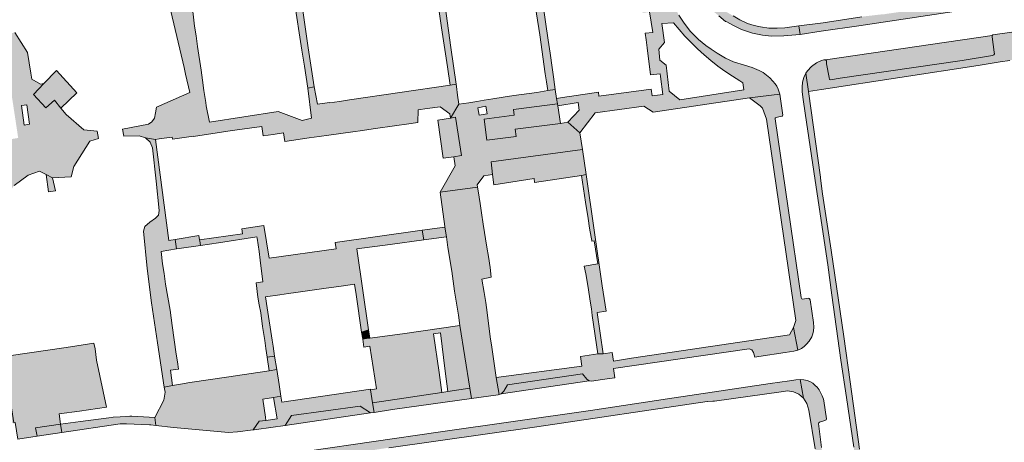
# Model space of a CAD drawing. Extents: x 97094 to 109644, y 463509 to 471969.
# Tile 218 of 256: x 103082 to 103322, y 469037 to 469140. Entities that reach past the tile are written whole.
import ezdxf

# ---------------------------------------------------------------- set-up
doc = ezdxf.new("R2010")
doc.units = 0
doc.layers.add('109 Onkruidbestrijding elementen', color=6, linetype='Continuous', lineweight=20, true_color=0xff00ff)

msp = doc.modelspace()

# ---------------------------------------------------------------- hatches: boundary and pattern name
at = {"layer": '109 Onkruidbestrijding elementen', "true_color": 0xff00ff}
for points in [[(103245.89, 469231.66), (103244.94, 469231.61), (103244.63, 469231.56), (103244.38, 469231.57), (103244.43, 469206.16), (103244.57, 469174.01), (103244.55, 469161.39), (103244.66, 469157.62), (103244.82, 469154.91), (103245.11, 469152.58), (103245.67, 469150.31), (103246.38, 469148.27), (103247.51, 469145.97), (103248.76, 469144.03), (103250.55, 469142.07), (103252.32, 469140.63), (103253.97, 469139.28), (103254.25, 469139.14), (103255.87, 469138.3), (103257.83, 469137.28), (103260.53, 469136.41), (103262.93, 469135.91), (103265.13, 469135.64), (103268.13, 469135.73), (103271.06, 469135.97), (103272.07, 469136.12), (103271.77, 469138.16), (103268.34, 469137.69), (103266.48, 469137.59), (103264.46, 469137.58), (103262.48, 469137.91), (103262.05, 469138.02), (103260.93, 469138.3), (103259.29, 469138.77), (103257.47, 469139.63), (103255.85, 469140.61), (103254.43, 469141.41), (103253.14, 469142.21), (103251.91, 469143.18), (103250.94, 469144.27), (103249.89, 469145.53), (103249.05, 469146.78), (103248.19, 469148.59), (103247.6, 469150.3), (103247.09, 469152.14), (103246.68, 469154.41), (103246.6, 469156.93), (103246.58, 469160.2), (103246.64, 469162.16), (103246.5, 469167.48), (103246.29, 469200.98), (103246.18, 469217.89), (103246.29, 469220.32), (103246.36, 469222.43), (103246.45, 469225.41), (103245.89, 469231.66)], [(103186.23, 469151.63), (103159.01, 469147.61), (103157.25, 469147.34), (103155.49, 469147.06), (103148.88, 469146.02), (103149.14, 469144.48), (103151.04, 469132.3), (103151.65, 469128.37), (103152.48, 469123.04), (103153.98, 469123.4), (103152.56, 469132.83), (103150.88, 469144.82), (103161.86, 469146.46), (103165.18, 469146.92), (103169.2, 469147.4), (103172.46, 469147.92), (103175.77, 469148.45), (103179.84, 469149.11), (103183.25, 469149.64), (103183.68, 469146.83), (103184.97, 469137.7), (103186.39, 469128.22), (103187.09, 469123.78), (103188.52, 469123.99), (103187.23, 469132.89), (103185.48, 469145.37), (103206.88, 469148.31), (103208.81, 469136.01), (103210.17, 469126.55), (103210.43, 469124.55), (103210.76, 469122.44), (103212.57, 469122.72), (103212.37, 469123.97), (103212.13, 469125.8), (103211.84, 469128.03), (103211.35, 469131.58), (103210.91, 469134.72), (103208.26, 469152.6), (103207.84, 469155.3), (103205.96, 469155.04), (103206.64, 469150.09), (103186.78, 469147.36), (103186.23, 469151.63)], [(103457.53, 469148.91), (103457.33, 469150.26), (103454.92, 469153.09), (103453.58, 469154.21), (103452.19, 469155.02), (103451.07, 469155.25), (103450.02, 469155.28), (103447.33, 469154.88), (103432.86, 469152.78), (103417.69, 469150.5), (103398.47, 469147.74), (103375.82, 469144.4), (103341.62, 469139.33), (103323.51, 469136.68), (103319.47, 469136.09), (103318.92, 469136), (103318.72, 469135.85), (103318.76, 469135.54), (103319.24, 469131.76), (103319.32, 469131.4), (103319.17, 469131.12), (103318.81, 469131.01), (103311.45, 469129.79), (103281.82, 469125.46), (103279.5, 469125.07), (103279.25, 469125.17), (103279.14, 469125.61), (103278.53, 469128.95), (103278.47, 469129.71), (103278.26, 469129.92), (103277.84, 469129.89), (103277.28, 469129.76), (103276.03, 469129.16), (103274.85, 469128.3), (103273.85, 469127.29), (103273.44, 469126.69), (103274.09, 469122.24), (103277.28, 469122.72), (103315.36, 469128.57), (103320.66, 469129.42), (103323.01, 469129.8), (103327.86, 469130.58), (103327.1, 469135.19), (103388.57, 469144.24), (103388.94, 469144.3), (103390.82, 469144.59), (103390.88, 469144.6), (103424.44, 469149.59), (103448.01, 469153.35), (103450.06, 469153.45), (103451.17, 469153.34), (103452.49, 469152.62), (103454.18, 469151.03), (103455.14, 469149.9), (103455.77, 469148.6), (103457.53, 469148.91)], [(103115.49, 469110.6), (103116.33, 469110.71), (103118.22, 469110.96), (103119.52, 469111.13), (103119.6, 469110.65), (103122.44, 469111.07), (103124.68, 469111.39), (103124.69, 469111.33), (103130.46, 469112.23), (103133.01, 469112.6), (103135.34, 469112.94), (103141.3, 469113.76), (103141.62, 469111.44), (103144.03, 469111.79), (103146.56, 469112.16), (103146.87, 469110.09), (103152.82, 469110.96), (103155.22, 469111.32), (103157.59, 469111.66), (103157.59, 469111.65), (103163.43, 469112.45), (103165.77, 469112.79), (103168.31, 469113.17), (103174.1, 469113.95), (103176.43, 469114.29), (103179.18, 469114.7), (103179.31, 469117.75), (103181.5, 469118.07), (103184.6, 469118.52), (103186.95, 469116.78), (103187.1, 469115.79), (103189.16, 469119.14), (103188.82, 469121.35), (103188.6, 469123.44), (103188.52, 469123.99), (103187.09, 469123.78), (103162.62, 469120.21), (103160.17, 469119.84), (103157.74, 469119.48), (103157.73, 469119.54), (103154.79, 469119.15), (103153.98, 469123.4), (103152.48, 469123.04), (103153.35, 469115.73), (103151.13, 469115.23), (103145.29, 469117.38), (103128.57, 469114.75), (103127.79, 469118.73), (103127.66, 469119.58), (103127.23, 469122.44), (103126.87, 469124.97), (103126.53, 469127.42), (103125.66, 469133.2), (103125.31, 469135.73), (103124.97, 469138.13), (103124.33, 469143.89), (103124.15, 469145.21), (103122.85, 469145.05), (103119.2, 469141.71), (103122.39, 469128.03), (103122.77, 469126.41), (103123.8, 469121.99), (103115.71, 469118.41), (103115.5, 469117.05), (103115.21, 469115.78), (103114.59, 469114.83), (103113.79, 469114.28), (103107.43, 469113.11), (103107.74, 469111.37), (103111.53, 469111.44), (103113.01, 469110.98), (103115.49, 469110.6)], [(103278.26, 469129.92), (103278.47, 469129.71), (103278.53, 469128.95), (103279.14, 469125.61), (103279.25, 469125.17), (103279.5, 469125.07), (103281.82, 469125.46), (103311.45, 469129.79), (103318.81, 469131.01), (103319.17, 469131.12), (103319.32, 469131.4), (103319.24, 469131.76), (103318.76, 469135.54), (103318.72, 469135.85), (103278.26, 469129.92)], [(103092.43, 469118.22), (103096.38, 469121.93), (103091.44, 469127.31), (103088.35, 469124.21), (103085.81, 469121.51), (103088.85, 469118.23), (103090.91, 469120.11), (103092.43, 469118.22)], [(103274.09, 469122.24), (103273.44, 469126.69), (103273, 469125.6), (103272.7, 469124.47), (103272.56, 469123.3), (103272.57, 469122.12), (103272.83, 469120.3), (103273.32, 469116.97), (103275.72, 469100.65), (103278.79, 469080.1), (103279.79, 469072.74), (103281.96, 469056.96), (103283.32, 469047.88), (103285.12, 469035.87), (103286.38, 469026.9), (103286.53, 469025.9), (103287.11, 469024.2), (103288.07, 469022.96), (103289.43, 469021.99), (103290.66, 469021.32), (103291.93, 469020.99), (103293.05, 469020.99), (103293.37, 469024.27), (103292.67, 469024.26), (103292.27, 469024.32), (103291.51, 469024.48), (103290.68, 469024.83), (103290.21, 469025.07), (103289.71, 469025.45), (103289.25, 469025.86), (103288.76, 469026.45), (103288.27, 469027.16), (103287.94, 469027.9), (103287.72, 469028.45), (103287.58, 469029.08), (103287.2, 469031.75), (103286.55, 469035.34), (103284.22, 469051.72), (103282.7, 469062.73), (103279.67, 469083.71), (103277.56, 469097.35), (103277.28, 469099.2), (103277.04, 469101.24), (103277.02, 469101.42), (103274.09, 469122.24)], [(103274.26, 469071.96), (103274.07, 469072.01), (103272.73, 469071.8), (103272.53, 469071.88), (103272.43, 469072), (103272.35, 469072.23), (103266, 469115.58), (103266.03, 469115.72), (103266.12, 469115.82), (103266.26, 469115.88), (103267.21, 469116.13), (103267.71, 469116.26), (103267.84, 469116.36), (103267.87, 469116.51), (103267.12, 469121.61), (103259.78, 469120.73), (103262.35, 469118.74), (103262.91, 469118.17), (103263.9, 469115.55), (103271.08, 469066.6), (103270.51, 469064.88), (103271.52, 469059.39), (103272.45, 469059.78), (103273.11, 469060.29), (103273.66, 469060.82), (103274.29, 469061.57), (103274.9, 469062.64), (103275.21, 469063.38), (103275.36, 469064.08), (103275.42, 469064.99), (103275.34, 469066.15), (103274.53, 469071.65), (103274.4, 469071.86), (103274.26, 469071.96)], [(103213.18, 469118.78), (103213.11, 469119.21), (103202.46, 469117.85), (103202.63, 469116.45), (103195.32, 469115.52), (103195.97, 469110.43), (103203.08, 469111.34), (103202.85, 469113.08), (103213.84, 469114.48), (103213.18, 469118.78)], [(103187.1, 469115.79), (103184.04, 469115.31), (103185.39, 469106.01), (103187.97, 469106.39), (103189.82, 469106.67), (103188.38, 469115.98), (103187.1, 469115.79)], [(103117.92, 469075.47), (103117.54, 469078.06), (103117.2, 469080.4), (103116.84, 469083.36), (103120.6, 469083.98), (103120.26, 469086.28), (103118.68, 469086.03), (103115.49, 469110.6), (103113.01, 469110.98), (103114.14, 469109.95), (103114.76, 469108.59), (103115.61, 469100.47), (103116.37, 469093.3), (103116.15, 469092.23), (103115.5, 469091.45), (103114.07, 469090.53), (103112.86, 469089.41), (103112.58, 469088.32), (103113.45, 469079.24), (103114.5, 469070.9), (103115.96, 469061.19), (103117.58, 469050.44), (103119.61, 469050.83), (103119.09, 469054.54), (103121.03, 469054.81), (103120.77, 469056.57), (103120.49, 469058.43), (103119.54, 469065.38), (103119.27, 469067.23), (103118.99, 469069.15), (103117.92, 469075.47)], [(103218.97, 469101.86), (103220.07, 469102.04), (103219.18, 469108.18), (103196.99, 469105.14), (103197.36, 469102.07), (103197.7, 469099.59), (103207.5, 469101.14), (103207.55, 469100.11), (103218.97, 469101.86)], [(103089.44, 469097.86), (103091.16, 469098.1), (103090.4, 469101.29), (103088.9, 469102.07), (103089.44, 469097.86)], [(103224.94, 469068.86), (103224, 469075), (103220.07, 469102.04), (103218.97, 469101.86), (103219.98, 469095.32), (103220.58, 469091.41), (103220.94, 469089.05), (103221.01, 469088.67), (103221.03, 469088.52), (103221.45, 469086.04), (103221.48, 469085.85), (103222.04, 469085.94), (103222.94, 469080.35), (103219.59, 469079.8), (103219.99, 469077.98), (103220.56, 469074.62), (103221.05, 469071.3), (103221.4, 469069.45), (103221.59, 469067.78), (103222.95, 469058.53), (103224.2, 469058.53), (103222.78, 469068.55), (103224.94, 469068.86)], [(103196.34, 469082.16), (103196, 469084.43), (103195.05, 469090.04), (103194.64, 469092.79), (103194.31, 469095.02), (103194.37, 469095.03), (103193.87, 469098.12), (103193.73, 469098.97), (103184.62, 469097.74), (103185.75, 469089.42), (103185.78, 469089.24), (103186.15, 469086.96), (103186.52, 469084.31), (103187.46, 469078.59), (103187.8, 469076.18), (103188.15, 469073.71), (103189.05, 469067.94), (103189.41, 469065.36), (103191.85, 469050.17), (103192.25, 469047.67), (103198.69, 469048.56), (103198.96, 469048.64), (103198.27, 469052.77), (103197.52, 469057.83), (103197.18, 469060.14), (103196.8, 469062.65), (103196.07, 469068.55), (103195.71, 469070.97), (103195.35, 469073.38), (103194.73, 469076.66), (103197.04, 469077.11), (103196.74, 469079.46), (103196.34, 469082.16)], [(103141.99, 469061.74), (103142.27, 469059.79), (103142.57, 469057.71), (103144.4, 469057.96), (103144.02, 469060.38), (103143.79, 469061.8), (103142.56, 469069.65), (103142.21, 469072.37), (103145.69, 469072.82), (103147.76, 469073.18), (103149.56, 469073.39), (103152.99, 469073.89), (103156.34, 469074.37), (103160.55, 469074.97), (103163.84, 469075.45), (103164.21, 469072.89), (103165.54, 469063.8), (103167.2, 469064.36), (103164.38, 469083.99), (103172.44, 469085.03), (103180.62, 469086.18), (103180.26, 469088.52), (103159.1, 469085.54), (103159.34, 469084.03), (103143.04, 469081.71), (103141.81, 469089.66), (103136.43, 469088.88), (103136.6, 469087.69), (103126.17, 469086.17), (103126.2, 469085.93), (103126.38, 469084.84), (103130.78, 469085.48), (103140.12, 469086.92), (103140.17, 469086.58), (103140.62, 469083.4), (103140.92, 469081.29), (103141.57, 469075.96), (103139.9, 469075.74), (103140.35, 469072.26), (103140.67, 469070.45), (103141.02, 469068.48), (103141.5, 469065.11), (103141.99, 469061.74)], [(103185.78, 469089.24), (103180.26, 469088.52), (103180.62, 469086.18), (103186.15, 469086.96), (103185.78, 469089.24)], [(103126.38, 469084.84), (103126.2, 469085.93), (103126.17, 469086.17), (103126.01, 469087.22), (103120.26, 469086.28), (103120.6, 469083.98), (103121.2, 469084.08), (103126.38, 469084.84)], [(103191.85, 469050.17), (103189.41, 469065.36), (103175.5, 469063.39), (103167.55, 469062.35), (103167.11, 469062.3), (103165.81, 469062.09), (103166.12, 469060.15), (103167.56, 469060.38), (103169.19, 469049.99), (103167.7, 469049.75), (103168.2, 469046.63), (103185.04, 469049.11), (103184.35, 469053.97), (103183.03, 469063.34), (103184.71, 469063.58), (103185.88, 469054.29), (103186.51, 469049.34), (103191.85, 469050.17)], [(103227.07, 469052.71), (103226.73, 469054.91), (103259.68, 469059.72), (103260.37, 469059.51), (103260.78, 469058.81), (103261.12, 469057.72), (103262.08, 469057.88), (103268.45, 469058.84), (103270.6, 469059.13), (103271.52, 469059.39), (103270.51, 469064.88), (103269.52, 469063.13), (103231.1, 469057.43), (103226.78, 469056.76), (103226.46, 469058.86), (103224.2, 469058.53), (103222.95, 469058.53), (103218.75, 469057.85), (103218.73, 469057.84), (103219.05, 469055.55), (103198.27, 469052.77), (103198.96, 469048.64), (103199.46, 469048.8), (103200.07, 469049.43), (103201.01, 469050.97), (103219.23, 469053.62), (103220.27, 469052.36), (103220.84, 469051.94), (103221.48, 469051.89), (103224, 469052.26), (103227.07, 469052.71)], [(103165.54, 469063.8), (103165.81, 469062.09), (103167.11, 469062.3), (103167.55, 469062.35), (103167.2, 469064.36), (103165.54, 469063.8)], [(103103.54, 469045.56), (103101.12, 469056.94), (103100.79, 469059.72), (103100.45, 469061.07), (103093.74, 469060.01), (103079.81, 469058.01), (103079.81, 469058.03), (103078.63, 469057.86), (103079.98, 469048.53), (103081.01, 469041.76), (103081.35, 469041.82), (103081.99, 469037.78), (103086.67, 469038.48), (103086.32, 469040.57), (103092.4, 469041.44), (103092.05, 469043.9), (103097, 469044.61), (103103.54, 469045.56)], [(103144.4, 469057.96), (103142.57, 469057.71), (103143.04, 469054.39), (103144.92, 469054.69), (103144.4, 469057.96)], [(103140.62, 469042.11), (103142.31, 469042.33), (103142.18, 469043.11), (103141.55, 469047.52), (103144.1, 469047.91), (103145.93, 469048.2), (103145.5, 469051.03), (103144.92, 469054.69), (103143.04, 469054.39), (103140.32, 469054.01), (103133.28, 469052.91), (103123.8, 469051.52), (103121.55, 469051.11), (103119.61, 469050.83), (103117.58, 469050.44), (103117.77, 469049.16), (103117.49, 469047.22), (103115.33, 469043.04), (103115.58, 469041.1), (103119.82, 469040.63), (103133.23, 469039.42), (103135.36, 469039.59), (103139.2, 469040.05), (103140.62, 469042.11)], [(103199.46, 469048.8), (103220.84, 469051.94), (103220.27, 469052.36), (103219.23, 469053.62), (103201.01, 469050.97), (103200.07, 469049.43), (103199.46, 469048.8)], [(103134.49, 469032.06), (103134.65, 469029.79), (103135.32, 469030), (103137.07, 469030.36), (103153.45, 469032.8), (103172.15, 469035.71), (103208.15, 469040.75), (103249.49, 469046.91), (103249.62, 469046.93), (103250.91, 469046.98), (103251.29, 469047), (103267.48, 469049.31), (103269.05, 469049.49), (103270.46, 469049.25), (103271.74, 469048.71), (103272.94, 469047.74), (103272.08, 469052.28), (103271.02, 469052.17), (103269.48, 469051.94), (103264.85, 469051.26), (103239.85, 469047.6), (103221.18, 469044.78), (103184.13, 469039.46), (103152.86, 469034.92), (103141.07, 469033.13), (103135.97, 469032.36), (103134.49, 469032.06)], [(103168.58, 469044.29), (103173.03, 469045), (103192.25, 469047.67), (103191.85, 469050.17), (103186.51, 469049.34), (103185.04, 469049.11), (103168.2, 469046.63), (103168.58, 469044.29)], [(103272.08, 469052.28), (103272.94, 469047.74), (103273.71, 469046.46), (103274.18, 469044.81), (103275.73, 469035.44), (103279.4, 469009.21), (103279.84, 469006.23), (103280.88, 468999.16), (103281.92, 468999.93), (103282.68, 469000.69), (103283.27, 469001.49), (103283.78, 469002.49), (103284.1, 469003.51), (103284.15, 469004.71), (103284.04, 469005.46), (103283.99, 469005.54), (103283.93, 469005.61), (103283.75, 469005.67), (103282.34, 469005.46), (103282.1, 469005.52), (103281.99, 469005.62), (103281.87, 469005.85), (103281.63, 469007.13), (103281.58, 469007.6), (103277.28, 469035.74), (103276.57, 469041.62), (103276.67, 469041.77), (103276.79, 469041.91), (103278.11, 469042.3), (103278.39, 469042.45), (103278.48, 469042.7), (103277.84, 469047.05), (103277.83, 469047.11), (103277.74, 469047.53), (103277.48, 469048.32), (103276.72, 469049.79), (103276.27, 469050.37), (103275.76, 469050.85), (103275.16, 469051.35), (103274.47, 469051.75), (103273.81, 469052.05), (103273.03, 469052.23), (103272.08, 469052.28)], [(103167.7, 469044.15), (103168.58, 469044.29), (103168.2, 469046.63), (103167.7, 469049.75), (103167.67, 469049.93), (103146.15, 469046.77), (103145.93, 469048.2), (103144.1, 469047.91), (103145.03, 469042.7), (103142.31, 469042.33), (103140.62, 469042.11), (103139.2, 469040.05), (103139.42, 469040.08), (103140.01, 469040.16), (103146.98, 469041.07), (103148.5, 469043.5), (103165.17, 469045.83), (103167.7, 469044.15)], [(103167.7, 469044.15), (103165.17, 469045.83), (103148.5, 469043.5), (103146.98, 469041.07), (103167.7, 469044.15)], [(103115.33, 469043.04), (103113.9, 469043.13), (103109.69, 469043.33), (103109.26, 469043.35), (103106.88, 469043.18), (103105.14, 469043.1), (103104.1, 469042.97), (103097.26, 469042.1), (103092.4, 469041.44), (103092.7, 469039.37), (103106.84, 469041.53), (103108.38, 469041.54), (103114, 469041.28), (103114.34, 469041.24), (103115.58, 469041.1), (103115.33, 469043.04)], [(103086.67, 469038.48), (103092.7, 469039.37), (103092.4, 469041.44), (103086.32, 469040.57), (103086.67, 469038.48)]]:
    msp.add_hatch(color=6, dxfattribs=at).paths.add_polyline_path(points)
h = msp.add_hatch(color=6, dxfattribs=at)
h.paths.add_polyline_path([(103404.39, 469157.38), (103404.28, 469157.36), (103392.62, 469155.62), (103392.38, 469157.47), (103392.17, 469158.81), (103392, 469159.65), (103389.81, 469159.27), (103388.1, 469159.05), (103388.68, 469155.17), (103377.09, 469153.51), (103370.27, 469152.49), (103361.22, 469151.19), (103360.21, 469151.04), (103348.27, 469149.32), (103347.18, 469149.16), (103335.77, 469147.52), (103334.74, 469147.37), (103323.47, 469145.75), (103316.84, 469144.46), (103293.88, 469141.21), (103292.07, 469140.94), (103292.06, 469140.99), (103287.05, 469140.41), (103277.65, 469138.95), (103271.77, 469138.16), (103272.07, 469136.12), (103277.18, 469136.87), (103286.34, 469138.22), (103322.95, 469143.7), (103325.45, 469144.08), (103371.43, 469150.94), (103397.78, 469154.8), (103441.17, 469161.26), (103468.36, 469165.19), (103490.94, 469168.45), (103532.16, 469174.6), (103541.42, 469175.91), (103541.13, 469177.73), (103539.81, 469177.48), (103531.73, 469176.25), (103528.43, 469175.71), (103512.14, 469173.15), (103499.29, 469171.35), (103492.71, 469170.37), (103481.17, 469168.69), (103480.38, 469168.57), (103468.9, 469166.89), (103467.56, 469166.7), (103453.66, 469164.66), (103452.8, 469164.54), (103441.09, 469162.82), (103434.7, 469161.84), (103408.99, 469158.27), (103408.94, 469158.26), (103404.39, 469157.38)])
h.paths.add_polyline_path([(103392.19, 469157.6), (103390.26, 469157.29), (103389.94, 469159.26), (103391.87, 469159.57), (103392.19, 469157.6)])
h = msp.add_hatch(color=6, dxfattribs=at)
h.paths.add_polyline_path([(103230.24, 469166.56), (103230.93, 469161.57), (103231.37, 469158.55), (103231.72, 469156.02), (103232.06, 469153.57), (103232.78, 469147.82), (103233.1, 469145.44), (103233.46, 469142.84), (103233.84, 469141.33), (103235.47, 469141.55), (103236.29, 469136.6), (103234.43, 469136.39), (103234.65, 469134.78), (103234.92, 469132.85), (103234.89, 469132.84), (103235.75, 469126.3), (103238.11, 469126.56), (103238.19, 469125.9), (103238.72, 469121.53), (103236.13, 469121.2), (103235.9, 469122.77), (103223.18, 469121.09), (103223.06, 469122.05), (103216.02, 469121.03), (103215.41, 469120.95), (103212.9, 469120.56), (103213.11, 469119.21), (103213.18, 469118.78), (103218.12, 469119.55), (103218.4, 469117.72), (103215.67, 469114.77), (103218.59, 469112.19), (103222.28, 469117.02), (103234.12, 469118.69), (103236.41, 469117.24), (103259.78, 469120.73), (103267.12, 469121.61), (103266.73, 469122.83), (103266.41, 469123.5), (103266, 469124.07), (103265.43, 469124.72), (103264.72, 469125.52), (103263.89, 469126.23), (103263.08, 469126.82), (103262.13, 469127.37), (103260.44, 469128.05), (103258.59, 469128.61), (103255.94, 469129.41), (103253.95, 469130.32), (103251.91, 469131.53), (103250.46, 469132.52), (103249.15, 469133.42), (103247.41, 469134.9), (103245.49, 469136.79), (103243.88, 469138.86), (103242.61, 469140.78), (103241.51, 469143.03), (103240.72, 469145.32), (103240.05, 469147.32), (103239.54, 469149.58), (103239.09, 469151.94), (103238.86, 469154.8), (103238.89, 469159.05), (103239.05, 469167.83), (103236.5, 469167.46), (103231.2, 469166.7), (103230.24, 469166.56)])
h.paths.add_polyline_path([(103247.14, 469132.6), (103248.74, 469131.14), (103250.39, 469129.75), (103252.09, 469128.42), (103253.83, 469127.15), (103255.62, 469125.94), (103257.46, 469124.8), (103258.2, 469124.36), (103258.45, 469122.61), (103242.84, 469120.25), (103240.31, 469122.3), (103239.55, 469128.61), (103238.04, 469129.88), (103237.73, 469132.55), (103239.14, 469134.1), (103238.51, 469138.74), (103241.3, 469138.95), (103242.67, 469137.28), (103244.1, 469135.67), (103245.59, 469134.11), (103247.14, 469132.6)])
h = msp.add_hatch(color=6, dxfattribs=at)
h.paths.add_polyline_path([(103088.35, 469124.21), (103087.53, 469124.01), (103085.43, 469125.22), (103085.18, 469126.65), (103084.79, 469129.17), (103084.4, 469131.68), (103081.25, 469136.54), (103076.99, 469135.94), (103064.16, 469134.15), (103055.17, 469132.89), (103054.95, 469134.45), (103043.5, 469136.43), (103040.09, 469133.29), (103026.33, 469131.35), (103023.37, 469131.85), (103023.9, 469128.96), (103026.65, 469129.39), (103032.33, 469130.27), (103034.69, 469130.64), (103037.4, 469131.05), (103043.14, 469131.79), (103045.45, 469132.15), (103047.96, 469132.54), (103050.89, 469132.75), (103051.36, 469130.07), (103053.36, 469130.42), (103053.49, 469130.44), (103078.58, 469134.17), (103082.1, 469110.95), (103078.45, 469110.33), (103076.11, 469107.76), (103071.15, 469107.11), (103068.55, 469108.88), (103067.4, 469108.7), (103067.86, 469105.72), (103067.87, 469105.65), (103068.28, 469102.67), (103068.64, 469100.32), (103069.04, 469097.7), (103069.91, 469091.98), (103067.74, 469091.54), (103068.07, 469089.43), (103068.48, 469086.71), (103068.35, 469086.69), (103069.83, 469076.61), (103070.82, 469076.74), (103070.98, 469075.48), (103070.01, 469075.35), (103071.51, 469065.07), (103073.87, 469065.45), (103074.29, 469062.9), (103074.71, 469060.34), (103075.51, 469054.72), (103075.95, 469052.19), (103076.39, 469049.61), (103077.11, 469044.04), (103077.53, 469041.33), (103081.01, 469041.76), (103079.98, 469048.53), (103078.63, 469057.86), (103079.81, 469058.03), (103079.45, 469060.58), (103078.6, 469066.41), (103078.26, 469068.79), (103077.88, 469071.39), (103076.96, 469077), (103076.61, 469079.44), (103076.24, 469081.98), (103075.47, 469087.7), (103075.1, 469090.16), (103074.7, 469092.78), (103074.42, 469095.65), (103079, 469096.37), (103081.09, 469099.39), (103084.49, 469101.95), (103087.3, 469102.91), (103088.9, 469102.07), (103090.4, 469101.29), (103094.99, 469101.51), (103095.59, 469104), (103099.52, 469110.18), (103101.59, 469110.84), (103101.25, 469112.62), (103098.01, 469112.93), (103093.79, 469116.66), (103092.43, 469118.22), (103090.91, 469120.11), (103088.85, 469118.23), (103085.81, 469121.51), (103088.35, 469124.21)])
h.paths.add_polyline_path([(103071.26, 469082.95), (103070.99, 469084.84), (103072.15, 469085.01), (103072.42, 469083.12), (103071.26, 469082.95)])
h.paths.add_polyline_path([(103084.82, 469114.26), (103083.55, 469114.09), (103082.93, 469118.83), (103084.2, 469118.99), (103084.82, 469114.26)])
h.paths.add_polyline_path([(103071.58, 469070.06), (103073.39, 469070.32), (103073.55, 469069.15), (103071.74, 469068.9), (103071.58, 469070.06)])
h.paths.add_polyline_path([(103072.84, 469105.71), (103074.58, 469105.95), (103074.79, 469104.49), (103073.05, 469104.24), (103072.84, 469105.71)])
h = msp.add_hatch(color=6, dxfattribs=at)
h.paths.add_polyline_path([(103218.59, 469112.19), (103215.67, 469114.77), (103213.84, 469114.48), (103202.85, 469113.08), (103203.08, 469111.34), (103195.97, 469110.43), (103195.32, 469115.52), (103202.63, 469116.45), (103202.46, 469117.85), (103213.11, 469119.21), (103212.9, 469120.56), (103212.57, 469122.72), (103210.76, 469122.44), (103208.15, 469122.03), (103202.56, 469121.28), (103199.95, 469120.87), (103197.39, 469120.46), (103195.33, 469120.12), (103193.5, 469119.83), (103191.57, 469119.52), (103189.16, 469119.14), (103187.1, 469115.79), (103188.38, 469115.98), (103189.82, 469106.67), (103187.97, 469106.39), (103188.28, 469104.21), (103184.62, 469097.74), (103193.73, 469098.97), (103193.6, 469099.59), (103195.24, 469101.73), (103197.36, 469102.07), (103196.99, 469105.14), (103219.18, 469108.18), (103218.59, 469112.19)])
h.paths.add_polyline_path([(103195.7, 469118.65), (103196.04, 469116.8), (103194.09, 469116.45), (103193.76, 469118.3), (103195.7, 469118.65)])

# ---------------------------------------------------------------- linework, layer by layer
at = {"layer": '109 Onkruidbestrijding elementen', "color": 3, "true_color": 0x00ff00}
for points in [[(103206.88, 469148.31), (103208.81, 469136.01), (103210.17, 469126.55), (103210.43, 469124.55), (103210.76, 469122.44), (103212.57, 469122.72), (103212.37, 469123.97), (103212.13, 469125.8), (103211.84, 469128.03), (103211.35, 469131.58), (103210.91, 469134.72), (103208.26, 469152.6)], [(103183.68, 469146.83), (103184.97, 469137.7), (103186.39, 469128.22), (103187.09, 469123.78), (103188.52, 469123.99), (103187.23, 469132.89), (103185.48, 469145.37)], [(103119.2, 469141.71), (103122.39, 469128.03), (103122.77, 469126.41), (103123.8, 469121.99), (103115.71, 469118.41), (103115.5, 469117.05), (103115.21, 469115.78), (103114.59, 469114.83), (103113.79, 469114.28), (103107.43, 469113.11), (103107.74, 469111.37), (103111.53, 469111.44), (103113.01, 469110.98), (103115.49, 469110.6), (103115.49, 469110.6), (103116.33, 469110.71), (103118.22, 469110.96), (103119.52, 469111.13), (103119.6, 469110.65), (103122.44, 469111.07), (103124.68, 469111.39), (103124.69, 469111.33), (103130.46, 469112.23), (103133.01, 469112.6), (103135.34, 469112.94), (103141.3, 469113.76), (103141.62, 469111.44), (103144.03, 469111.79), (103146.56, 469112.16), (103146.87, 469110.09), (103152.82, 469110.96), (103155.22, 469111.32), (103157.59, 469111.66), (103157.59, 469111.65), (103163.43, 469112.45), (103165.77, 469112.79), (103168.31, 469113.17), (103174.1, 469113.95), (103176.43, 469114.29), (103179.18, 469114.7), (103179.31, 469117.75), (103181.5, 469118.07), (103184.6, 469118.52), (103186.95, 469116.78), (103187.1, 469115.79), (103189.16, 469119.14), (103188.82, 469121.35), (103188.6, 469123.44), (103188.52, 469123.99), (103187.09, 469123.78), (103162.62, 469120.21), (103160.17, 469119.84), (103157.74, 469119.48), (103157.73, 469119.54), (103154.79, 469119.15), (103153.98, 469123.4), (103152.48, 469123.04), (103153.35, 469115.73), (103151.13, 469115.23), (103145.29, 469117.38), (103128.57, 469114.75), (103127.79, 469118.73), (103127.66, 469119.58), (103127.23, 469122.44), (103126.87, 469124.97), (103126.53, 469127.42), (103125.66, 469133.2), (103125.31, 469135.73), (103124.97, 469138.13), (103124.33, 469143.89)], [(103149.14, 469144.48), (103151.04, 469132.3), (103151.65, 469128.37), (103152.48, 469123.04), (103153.98, 469123.4), (103152.56, 469132.83), (103150.88, 469144.82)], [(103287.05, 469140.41), (103277.65, 469138.95), (103271.77, 469138.16), (103272.07, 469136.12), (103277.18, 469136.87), (103286.34, 469138.22), (103322.95, 469143.7)], [(103235.47, 469141.55), (103236.29, 469136.6), (103234.43, 469136.39), (103234.65, 469134.78), (103234.92, 469132.85), (103234.89, 469132.84), (103235.75, 469126.3), (103238.11, 469126.56), (103238.19, 469125.9), (103238.72, 469121.53), (103236.13, 469121.2), (103235.9, 469122.77), (103223.18, 469121.09), (103223.06, 469122.05), (103216.02, 469121.03), (103215.41, 469120.95), (103212.9, 469120.56), (103213.11, 469119.21), (103213.18, 469118.78), (103218.12, 469119.55), (103218.4, 469117.72), (103215.67, 469114.77), (103218.59, 469112.19), (103222.28, 469117.02), (103234.12, 469118.69), (103236.41, 469117.24), (103259.78, 469120.73), (103267.12, 469121.61), (103266.73, 469122.83), (103266.41, 469123.5), (103266, 469124.07), (103265.43, 469124.72), (103264.72, 469125.52), (103263.89, 469126.23), (103263.08, 469126.82), (103262.13, 469127.37), (103260.44, 469128.05), (103258.59, 469128.61), (103255.94, 469129.41), (103253.95, 469130.32), (103251.91, 469131.53), (103250.46, 469132.52), (103249.15, 469133.42), (103247.41, 469134.9), (103245.49, 469136.79), (103243.88, 469138.86), (103242.61, 469140.78)], [(103252.32, 469140.63), (103253.97, 469139.28), (103254.25, 469139.14), (103255.87, 469138.3), (103257.83, 469137.28), (103260.53, 469136.41), (103262.93, 469135.91), (103265.13, 469135.64), (103268.13, 469135.73), (103271.06, 469135.97), (103272.07, 469136.12), (103271.77, 469138.16), (103268.34, 469137.69), (103266.48, 469137.59), (103264.46, 469137.58), (103262.48, 469137.91), (103262.05, 469138.02), (103260.93, 469138.3), (103259.29, 469138.77), (103257.47, 469139.63), (103255.85, 469140.61)], [(103081.09, 469099.39), (103084.49, 469101.95), (103087.3, 469102.91), (103088.9, 469102.07), (103090.4, 469101.29), (103094.99, 469101.51), (103095.59, 469104), (103099.52, 469110.18), (103101.59, 469110.84), (103101.25, 469112.62), (103098.01, 469112.93), (103093.79, 469116.66), (103092.43, 469118.22), (103090.91, 469120.11), (103088.85, 469118.23), (103085.81, 469121.51), (103088.35, 469124.21), (103088.35, 469124.21), (103087.53, 469124.01), (103085.43, 469125.22), (103085.18, 469126.65), (103084.79, 469129.17), (103084.4, 469131.68), (103081.25, 469136.54)], [(103323.51, 469136.68), (103319.47, 469136.09), (103318.92, 469136), (103318.72, 469135.85), (103318.76, 469135.54), (103319.24, 469131.76), (103319.32, 469131.4), (103319.17, 469131.12), (103318.81, 469131.01), (103311.45, 469129.79), (103281.82, 469125.46), (103279.5, 469125.07), (103279.25, 469125.17), (103279.14, 469125.61), (103278.53, 469128.95), (103278.47, 469129.71), (103278.26, 469129.92), (103277.84, 469129.89), (103277.28, 469129.76), (103276.03, 469129.16), (103274.85, 469128.3), (103273.85, 469127.29), (103273.44, 469126.69), (103274.09, 469122.24), (103277.28, 469122.72), (103315.36, 469128.57), (103320.66, 469129.42), (103323.01, 469129.8)], [(103286.55, 469035.34), (103284.22, 469051.72), (103282.7, 469062.73), (103279.67, 469083.71), (103277.56, 469097.35), (103277.28, 469099.2), (103277.04, 469101.24), (103277.02, 469101.42), (103274.09, 469122.24), (103274.09, 469122.24), (103273.44, 469126.69), (103273, 469125.6), (103272.7, 469124.47), (103272.56, 469123.3), (103272.57, 469122.12), (103272.83, 469120.3), (103273.32, 469116.97), (103275.72, 469100.65), (103278.79, 469080.1), (103279.79, 469072.74), (103281.96, 469056.96), (103283.32, 469047.88), (103285.12, 469035.87)], [(103172.15, 469035.71), (103208.15, 469040.75), (103249.49, 469046.91), (103249.62, 469046.93), (103250.91, 469046.98), (103251.29, 469047), (103267.48, 469049.31), (103269.05, 469049.49), (103270.46, 469049.25), (103271.74, 469048.71), (103272.94, 469047.74), (103272.08, 469052.28), (103271.02, 469052.17), (103269.48, 469051.94), (103264.85, 469051.26), (103239.85, 469047.6), (103221.18, 469044.78), (103184.13, 469039.46), (103152.86, 469034.92)], [(103277.28, 469035.74), (103276.57, 469041.62), (103276.67, 469041.77), (103276.79, 469041.91), (103278.11, 469042.3), (103278.39, 469042.45), (103278.48, 469042.7), (103277.84, 469047.05), (103277.83, 469047.11), (103277.74, 469047.53), (103277.48, 469048.32), (103276.72, 469049.79), (103276.27, 469050.37), (103275.76, 469050.85), (103275.16, 469051.35), (103274.47, 469051.75), (103273.81, 469052.05), (103273.03, 469052.23), (103272.08, 469052.28), (103272.08, 469052.28), (103272.94, 469047.74), (103273.71, 469046.46), (103274.18, 469044.81), (103275.73, 469035.44)]]:
    msp.add_lwpolyline(points, dxfattribs=at)
for points in [[(103247.14, 469132.6), (103248.74, 469131.14), (103250.39, 469129.75), (103252.09, 469128.42), (103253.83, 469127.15), (103255.62, 469125.94), (103257.46, 469124.8), (103258.2, 469124.36), (103258.45, 469122.61), (103242.84, 469120.25), (103240.31, 469122.3), (103239.55, 469128.61), (103238.04, 469129.88), (103237.73, 469132.55), (103239.14, 469134.1), (103238.51, 469138.74), (103241.3, 469138.95), (103242.67, 469137.28), (103244.1, 469135.67), (103245.59, 469134.11), (103247.14, 469132.6)], [(103278.26, 469129.92), (103278.47, 469129.71), (103278.53, 469128.95), (103279.14, 469125.61), (103279.25, 469125.17), (103279.5, 469125.07), (103281.82, 469125.46), (103311.45, 469129.79), (103318.81, 469131.01), (103319.17, 469131.12), (103319.32, 469131.4), (103319.24, 469131.76), (103318.76, 469135.54), (103318.72, 469135.85), (103278.26, 469129.92)], [(103092.43, 469118.22), (103096.38, 469121.93), (103091.44, 469127.31), (103088.35, 469124.21), (103085.81, 469121.51), (103088.85, 469118.23), (103090.91, 469120.11), (103092.43, 469118.22)], [(103218.59, 469112.19), (103215.67, 469114.77), (103213.84, 469114.48), (103202.85, 469113.08), (103203.08, 469111.34), (103195.97, 469110.43), (103195.32, 469115.52), (103202.63, 469116.45), (103202.46, 469117.85), (103213.11, 469119.21), (103212.9, 469120.56), (103212.57, 469122.72), (103210.76, 469122.44), (103208.15, 469122.03), (103202.56, 469121.28), (103199.95, 469120.87), (103197.39, 469120.46), (103195.33, 469120.12), (103193.5, 469119.83), (103191.57, 469119.52), (103189.16, 469119.14), (103187.1, 469115.79), (103188.38, 469115.98), (103189.82, 469106.67), (103187.97, 469106.39), (103188.28, 469104.21), (103184.62, 469097.74), (103193.73, 469098.97), (103193.6, 469099.59), (103195.24, 469101.73), (103197.36, 469102.07), (103196.99, 469105.14), (103219.18, 469108.18), (103218.59, 469112.19)], [(103274.26, 469071.96), (103274.07, 469072.01), (103272.73, 469071.8), (103272.53, 469071.88), (103272.43, 469072), (103272.35, 469072.23), (103266, 469115.58), (103266.03, 469115.72), (103266.12, 469115.82), (103266.26, 469115.88), (103267.21, 469116.13), (103267.71, 469116.26), (103267.84, 469116.36), (103267.87, 469116.51), (103267.12, 469121.61), (103259.78, 469120.73), (103262.35, 469118.74), (103262.91, 469118.17), (103263.9, 469115.55), (103271.08, 469066.6), (103270.51, 469064.88), (103271.52, 469059.39), (103272.45, 469059.78), (103273.11, 469060.29), (103273.66, 469060.82), (103274.29, 469061.57), (103274.9, 469062.64), (103275.21, 469063.38), (103275.36, 469064.08), (103275.42, 469064.99), (103275.34, 469066.15), (103274.53, 469071.65), (103274.4, 469071.86), (103274.26, 469071.96)], [(103084.82, 469114.26), (103083.55, 469114.09), (103082.93, 469118.83), (103084.2, 469118.99), (103084.82, 469114.26)], [(103195.7, 469118.65), (103196.04, 469116.8), (103194.09, 469116.45), (103193.76, 469118.3), (103195.7, 469118.65)], [(103213.18, 469118.78), (103213.11, 469119.21), (103202.46, 469117.85), (103202.63, 469116.45), (103195.32, 469115.52), (103195.97, 469110.43), (103203.08, 469111.34), (103202.85, 469113.08), (103213.84, 469114.48), (103213.18, 469118.78)], [(103187.1, 469115.79), (103184.04, 469115.31), (103185.39, 469106.01), (103187.97, 469106.39), (103189.82, 469106.67), (103188.38, 469115.98), (103187.1, 469115.79)], [(103117.92, 469075.47), (103117.54, 469078.06), (103117.2, 469080.4), (103116.84, 469083.36), (103120.6, 469083.98), (103120.26, 469086.28), (103118.68, 469086.03), (103115.49, 469110.6), (103113.01, 469110.98), (103114.14, 469109.95), (103114.76, 469108.59), (103115.61, 469100.47), (103116.37, 469093.3), (103116.15, 469092.23), (103115.5, 469091.45), (103114.07, 469090.53), (103112.86, 469089.41), (103112.58, 469088.32), (103113.45, 469079.24), (103114.5, 469070.9), (103115.96, 469061.19), (103117.58, 469050.44), (103119.61, 469050.83), (103119.09, 469054.54), (103121.03, 469054.81), (103120.77, 469056.57), (103120.49, 469058.43), (103119.54, 469065.38), (103119.27, 469067.23), (103118.99, 469069.15), (103117.92, 469075.47)], [(103218.97, 469101.86), (103220.07, 469102.04), (103219.18, 469108.18), (103196.99, 469105.14), (103197.36, 469102.07), (103197.7, 469099.59), (103207.5, 469101.14), (103207.55, 469100.11), (103218.97, 469101.86)], [(103089.44, 469097.86), (103091.16, 469098.1), (103090.4, 469101.29), (103088.9, 469102.07), (103089.44, 469097.86)], [(103224.94, 469068.86), (103224, 469075), (103220.07, 469102.04), (103218.97, 469101.86), (103219.98, 469095.32), (103220.58, 469091.41), (103220.94, 469089.05), (103221.01, 469088.67), (103221.03, 469088.52), (103221.45, 469086.04), (103221.48, 469085.85), (103222.04, 469085.94), (103222.94, 469080.35), (103219.59, 469079.8), (103219.99, 469077.98), (103220.56, 469074.62), (103221.05, 469071.3), (103221.4, 469069.45), (103221.59, 469067.78), (103222.95, 469058.53), (103224.2, 469058.53), (103222.78, 469068.55), (103224.94, 469068.86)], [(103196.34, 469082.16), (103196, 469084.43), (103195.05, 469090.04), (103194.64, 469092.79), (103194.31, 469095.02), (103194.37, 469095.03), (103193.87, 469098.12), (103193.73, 469098.97), (103184.62, 469097.74), (103185.75, 469089.42), (103185.78, 469089.24), (103186.15, 469086.96), (103186.52, 469084.31), (103187.46, 469078.59), (103187.8, 469076.18), (103188.15, 469073.71), (103189.05, 469067.94), (103189.41, 469065.36), (103191.85, 469050.17), (103192.25, 469047.67), (103198.69, 469048.56), (103198.96, 469048.64), (103198.27, 469052.77), (103197.52, 469057.83), (103197.18, 469060.14), (103196.8, 469062.65), (103196.07, 469068.55), (103195.71, 469070.97), (103195.35, 469073.38), (103194.73, 469076.66), (103197.04, 469077.11), (103196.74, 469079.46), (103196.34, 469082.16)], [(103141.99, 469061.74), (103142.27, 469059.79), (103142.57, 469057.71), (103144.4, 469057.96), (103144.02, 469060.38), (103143.79, 469061.8), (103142.56, 469069.65), (103142.21, 469072.37), (103145.69, 469072.82), (103147.76, 469073.18), (103149.56, 469073.39), (103152.99, 469073.89), (103156.34, 469074.37), (103160.55, 469074.97), (103163.84, 469075.45), (103164.21, 469072.89), (103165.54, 469063.8), (103167.2, 469064.36), (103164.38, 469083.99), (103172.44, 469085.03), (103180.62, 469086.18), (103180.26, 469088.52), (103159.1, 469085.54), (103159.34, 469084.03), (103143.04, 469081.71), (103141.81, 469089.66), (103136.43, 469088.88), (103136.6, 469087.69), (103126.17, 469086.17), (103126.2, 469085.93), (103126.38, 469084.84), (103130.78, 469085.48), (103140.12, 469086.92), (103140.17, 469086.58), (103140.62, 469083.4), (103140.92, 469081.29), (103141.57, 469075.96), (103139.9, 469075.74), (103140.35, 469072.26), (103140.67, 469070.45), (103141.02, 469068.48), (103141.5, 469065.11), (103141.99, 469061.74)], [(103185.78, 469089.24), (103180.26, 469088.52), (103180.62, 469086.18), (103186.15, 469086.96), (103185.78, 469089.24)], [(103126.38, 469084.84), (103126.2, 469085.93), (103126.17, 469086.17), (103126.01, 469087.22), (103120.26, 469086.28), (103120.6, 469083.98), (103121.2, 469084.08), (103126.38, 469084.84)], [(103191.85, 469050.17), (103189.41, 469065.36), (103175.5, 469063.39), (103167.55, 469062.35), (103167.11, 469062.3), (103165.81, 469062.09), (103166.12, 469060.15), (103167.56, 469060.38), (103169.19, 469049.99), (103167.7, 469049.75), (103168.2, 469046.63), (103185.04, 469049.11), (103184.35, 469053.97), (103183.03, 469063.34), (103184.71, 469063.58), (103185.88, 469054.29), (103186.51, 469049.34), (103191.85, 469050.17)], [(103227.07, 469052.71), (103226.73, 469054.91), (103259.68, 469059.72), (103260.37, 469059.51), (103260.78, 469058.81), (103261.12, 469057.72), (103262.08, 469057.88), (103268.45, 469058.84), (103270.6, 469059.13), (103271.52, 469059.39), (103270.51, 469064.88), (103269.52, 469063.13), (103231.1, 469057.43), (103226.78, 469056.76), (103226.46, 469058.86), (103224.2, 469058.53), (103222.95, 469058.53), (103218.75, 469057.85), (103218.73, 469057.84), (103219.05, 469055.55), (103198.27, 469052.77), (103198.96, 469048.64), (103199.46, 469048.8), (103200.07, 469049.43), (103201.01, 469050.97), (103219.23, 469053.62), (103220.27, 469052.36), (103220.84, 469051.94), (103221.48, 469051.89), (103224, 469052.26), (103227.07, 469052.71)], [(103165.54, 469063.8), (103165.81, 469062.09), (103167.11, 469062.3), (103167.55, 469062.35), (103167.2, 469064.36), (103165.54, 469063.8)], [(103103.54, 469045.56), (103101.12, 469056.94), (103100.79, 469059.72), (103100.45, 469061.07), (103093.74, 469060.01), (103079.81, 469058.01), (103079.81, 469058.03), (103078.63, 469057.86), (103079.98, 469048.53), (103081.01, 469041.76), (103081.35, 469041.82), (103081.99, 469037.78), (103086.67, 469038.48), (103086.32, 469040.57), (103092.4, 469041.44), (103092.05, 469043.9), (103097, 469044.61), (103103.54, 469045.56)], [(103144.4, 469057.96), (103142.57, 469057.71), (103143.04, 469054.39), (103144.92, 469054.69), (103144.4, 469057.96)], [(103140.62, 469042.11), (103142.31, 469042.33), (103142.18, 469043.11), (103141.55, 469047.52), (103144.1, 469047.91), (103145.93, 469048.2), (103145.5, 469051.03), (103144.92, 469054.69), (103143.04, 469054.39), (103140.32, 469054.01), (103133.28, 469052.91), (103123.8, 469051.52), (103121.55, 469051.11), (103119.61, 469050.83), (103117.58, 469050.44), (103117.77, 469049.16), (103117.49, 469047.22), (103115.33, 469043.04), (103115.58, 469041.1), (103119.82, 469040.63), (103133.23, 469039.42), (103135.36, 469039.59), (103139.2, 469040.05), (103140.62, 469042.11)], [(103199.46, 469048.8), (103220.84, 469051.94), (103220.27, 469052.36), (103219.23, 469053.62), (103201.01, 469050.97), (103200.07, 469049.43), (103199.46, 469048.8)], [(103168.58, 469044.29), (103173.03, 469045), (103192.25, 469047.67), (103191.85, 469050.17), (103186.51, 469049.34), (103185.04, 469049.11), (103168.2, 469046.63), (103168.58, 469044.29)], [(103167.7, 469044.15), (103168.58, 469044.29), (103168.2, 469046.63), (103167.7, 469049.75), (103167.67, 469049.93), (103146.15, 469046.77), (103145.93, 469048.2), (103144.1, 469047.91), (103145.03, 469042.7), (103142.31, 469042.33), (103140.62, 469042.11), (103139.2, 469040.05), (103139.42, 469040.08), (103140.01, 469040.16), (103146.98, 469041.07), (103148.5, 469043.5), (103165.17, 469045.83), (103167.7, 469044.15)], [(103167.7, 469044.15), (103165.17, 469045.83), (103148.5, 469043.5), (103146.98, 469041.07), (103167.7, 469044.15)], [(103115.33, 469043.04), (103113.9, 469043.13), (103109.69, 469043.33), (103109.26, 469043.35), (103106.88, 469043.18), (103105.14, 469043.1), (103104.1, 469042.97), (103097.26, 469042.1), (103092.4, 469041.44), (103092.7, 469039.37), (103106.84, 469041.53), (103108.38, 469041.54), (103114, 469041.28), (103114.34, 469041.24), (103115.58, 469041.1), (103115.33, 469043.04)], [(103086.67, 469038.48), (103092.7, 469039.37), (103092.4, 469041.44), (103086.32, 469040.57), (103086.67, 469038.48)]]:
    msp.add_lwpolyline(points, close=True, dxfattribs=at)

doc.saveas('drawing.dxf')
